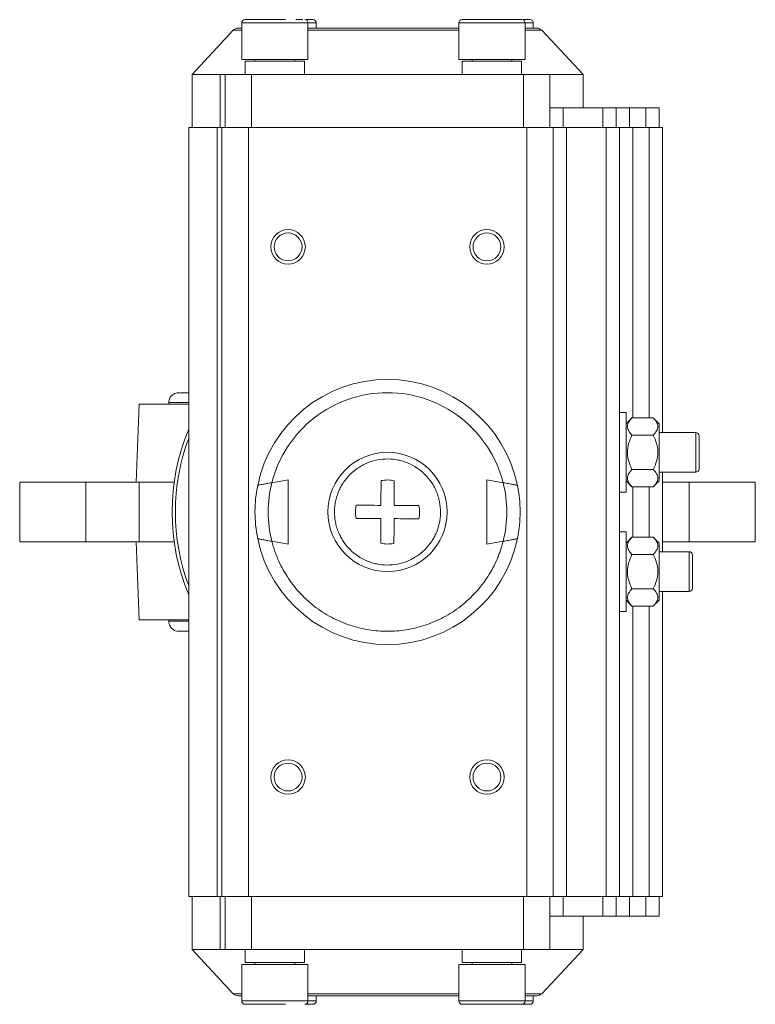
# Model space of a CAD drawing. Header units: millimetres. Extents: x 240 to 745, y 186 to 780.
# Tile 1 of 5: x 244 to 355, y 186 to 334. Entities that reach past the tile are written whole.
import ezdxf

# ---------------------------------------------------------------- set-up
doc = ezdxf.new("R2010")
doc.units = ezdxf.units.MM

msp = doc.modelspace()

# ---------------------------------------------------------------- linework, layer by layer
at = {"color": 7, "linetype": 'Continuous', "lineweight": 15}
for p, q in [((286.89, 334.36), (285.8, 334.36)), ((277.65, 333.86), (277.65, 328.36)), ((287.65, 328.36), (287.65, 333.86)), ((288.9, 333.08), (288.9, 333.86)), ((310.4, 333.86), (310.4, 328.36)), ((320.4, 328.36), (320.4, 333.86)), ((321.65, 333.08), (321.65, 333.86)), ((276.38, 332.76), (270.15, 326.08)), ((329.15, 326.08), (322.92, 332.76)), ((277.65, 328.36), (279.78, 328.36)), ((279.65, 328.36), (279.65, 328.08)), ((279.78, 328.36), (287.65, 328.36)), ((285.65, 328.08), (285.65, 328.36)), ((310.4, 328.36), (317.51, 328.36)), ((312.4, 328.36), (312.4, 328.08)), ((317.51, 328.36), (320.4, 328.36)), ((318.4, 328.08), (318.4, 328.36)), ((278.17, 328.08), (278.17, 326.08)), ((278.17, 328.08), (287.13, 328.08)), ((287.13, 326.08), (287.13, 328.08)), ((310.92, 328.08), (310.92, 326.08)), ((310.92, 328.08), (319.88, 328.08)), ((319.88, 326.08), (319.88, 328.08)), ((270.15, 326.08), (270.15, 318.08)), ((274.42, 326.08), (270.15, 326.08)), ((274.42, 318.08), (274.42, 326.08)), ((274.42, 326.08), (275.15, 326.08)), ((279.15, 326.08), (275.15, 326.08)), ((275.15, 326.08), (275.15, 318.08)), ((279.15, 318.08), (279.15, 326.08)), ((279.15, 326.08), (320.15, 326.08)), ((320.15, 326.08), (320.15, 318.08)), ((324.15, 326.08), (320.15, 326.08)), ((324.15, 318.08), (324.15, 326.08)), ((324.15, 326.08), (329.15, 326.08)), ((329.15, 321.08), (329.15, 326.08)), ((324.15, 321.08), (326.15, 321.08)), ((326.15, 321.08), (326.15, 318.08)), ((326.15, 321.08), (332.15, 321.08)), ((332.15, 321.08), (332.15, 318.08)), ((334.15, 321.08), (332.15, 321.08)), ((334.15, 318.08), (334.15, 321.08)), ((334.15, 321.08), (336.15, 321.08)), ((336.15, 321.08), (336.15, 318.08)), ((336.15, 321.08), (338.65, 321.08)), ((338.65, 321.08), (338.65, 318.08)), ((340.65, 321.08), (338.65, 321.08)), ((340.65, 318.08), (340.65, 321.08)), ((269.65, 318.08), (269.65, 202.08)), ((273.93, 318.08), (269.65, 318.08)), ((273.93, 202.08), (273.93, 318.08)), ((274.65, 318.08), (273.93, 318.08)), ((274.65, 202.08), (274.65, 318.08)), ((278.65, 318.08), (274.65, 318.08)), ((278.65, 202.08), (278.65, 318.08)), ((320.65, 318.08), (278.65, 318.08)), ((320.65, 202.08), (320.65, 318.08)), ((324.65, 318.08), (320.65, 318.08)), ((324.65, 202.08), (324.65, 318.08)), ((326.65, 318.08), (324.65, 318.08)), ((326.65, 318.08), (326.65, 202.08)), ((332.65, 318.08), (326.65, 318.08)), ((332.65, 202.08), (332.65, 318.08)), ((334.65, 318.08), (332.65, 318.08)), ((334.65, 202.08), (334.65, 318.08)), ((336.65, 318.08), (334.65, 318.08)), ((339.15, 318.08), (336.65, 318.08)), ((341.15, 318.08), (339.15, 318.08)), ((341.15, 272.08), (341.15, 318.08)), ((262.15, 276.33), (261.74, 264.58)), ((262.15, 276.33), (269.65, 276.33)), ((266.65, 276.58), (266.65, 276.33)), ((335.65, 275.08), (334.65, 275.08)), ((335.65, 275.08), (335.65, 263.08)), ((336.54, 274.27), (335.65, 273.38)), ((336.54, 274.27), (339.75, 274.27)), ((340.65, 273.38), (339.75, 274.27)), ((340.65, 273.38), (340.65, 264.78)), ((346.15, 272.08), (340.65, 272.08)), ((336.54, 271.67), (339.75, 271.67)), ((336.54, 266.48), (339.75, 266.48)), ((340.65, 266.08), (346.15, 266.08)), ((341.15, 254.08), (341.15, 266.08)), ((244.15, 264.58), (244.15, 255.58)), ((254.15, 264.58), (244.15, 264.58)), ((254.15, 264.58), (254.15, 255.58)), ((262.15, 264.58), (254.15, 264.58)), ((262.15, 264.58), (262.15, 255.58)), ((267.46, 264.58), (262.15, 264.58)), ((284.65, 264.93), (282.2, 264.5)), ((284.65, 264.93), (284.65, 255.22)), ((314.65, 264.93), (317.09, 264.5)), ((314.65, 255.22), (314.65, 264.93)), ((335.65, 264.78), (336.54, 263.88)), ((339.75, 263.88), (340.65, 264.78)), ((341.15, 264.58), (345.15, 264.58)), ((345.15, 255.58), (345.15, 264.58)), ((345.15, 264.58), (355.15, 264.58)), ((355.15, 255.58), (355.15, 264.58)), ((334.65, 263.08), (335.65, 263.08)), ((339.75, 263.88), (336.54, 263.88)), ((335.65, 257.08), (334.65, 257.08)), ((335.65, 257.08), (335.65, 245.08)), ((254.15, 255.58), (244.15, 255.58)), ((262.15, 255.58), (254.15, 255.58)), ((261.74, 255.58), (262.15, 243.83)), ((267.46, 255.58), (262.15, 255.58)), ((284.65, 255.22), (282.2, 255.65)), ((317.09, 255.65), (314.65, 255.22)), ((336.54, 256.27), (335.65, 255.38)), ((336.54, 256.27), (339.75, 256.27)), ((340.65, 255.38), (339.75, 256.27)), ((341.15, 255.58), (345.15, 255.58)), ((345.15, 255.58), (355.15, 255.58)), ((340.65, 255.38), (340.65, 246.78)), ((345.15, 254.08), (340.65, 254.08)), ((336.54, 253.67), (339.75, 253.67)), ((336.54, 248.48), (339.75, 248.48)), ((335.65, 246.78), (336.54, 245.88)), ((339.75, 245.88), (340.65, 246.78)), ((340.65, 248.08), (345.15, 248.08)), ((341.15, 202.08), (341.15, 248.08)), ((339.75, 245.88), (336.54, 245.88)), ((269.65, 243.83), (262.15, 243.83)), ((266.65, 243.83), (266.65, 243.58)), ((334.65, 245.08), (335.65, 245.08)), ((273.93, 202.08), (269.65, 202.08)), ((270.15, 202.08), (270.15, 194.08)), ((274.65, 202.08), (273.93, 202.08)), ((274.42, 194.08), (274.42, 202.08)), ((278.65, 202.08), (274.65, 202.08)), ((275.15, 194.08), (275.15, 202.08)), ((320.65, 202.08), (278.65, 202.08)), ((279.15, 194.08), (279.15, 202.08)), ((320.15, 202.08), (320.15, 194.08)), ((324.65, 202.08), (320.65, 202.08)), ((324.15, 194.08), (324.15, 202.08)), ((326.65, 202.08), (324.65, 202.08)), ((326.15, 202.08), (326.15, 199.08)), ((332.65, 202.08), (326.65, 202.08)), ((332.15, 199.08), (332.15, 202.08)), ((334.65, 202.08), (332.65, 202.08)), ((334.15, 199.08), (334.15, 202.08)), ((336.65, 202.08), (334.65, 202.08)), ((336.15, 202.08), (336.15, 199.08)), ((339.15, 202.08), (336.65, 202.08)), ((338.65, 199.08), (338.65, 202.08)), ((341.15, 202.08), (339.15, 202.08)), ((340.65, 199.08), (340.65, 202.08)), ((326.15, 199.08), (324.15, 199.08)), ((326.15, 199.08), (332.15, 199.08)), ((329.15, 194.08), (329.15, 199.08)), ((332.15, 199.08), (334.15, 199.08)), ((336.15, 199.08), (334.15, 199.08)), ((336.15, 199.08), (338.65, 199.08)), ((338.65, 199.08), (340.65, 199.08)), ((270.15, 194.08), (276.38, 187.39)), ((270.15, 194.08), (274.42, 194.08)), ((275.15, 194.08), (274.42, 194.08)), ((275.15, 194.08), (279.15, 194.08)), ((278.17, 194.08), (278.17, 192.08)), ((279.15, 194.08), (320.15, 194.08)), ((287.13, 192.08), (287.13, 194.08)), ((310.92, 194.08), (310.92, 192.08)), ((319.88, 192.08), (319.88, 194.08)), ((320.15, 194.08), (324.15, 194.08)), ((322.92, 187.39), (329.15, 194.08)), ((329.15, 194.08), (324.15, 194.08)), ((277.65, 191.8), (277.65, 186.3)), ((287.65, 191.8), (277.65, 191.8)), ((278.17, 192.08), (287.13, 192.08)), ((279.65, 192.08), (279.65, 191.8)), ((285.65, 191.8), (285.65, 192.08)), ((287.65, 186.3), (287.65, 191.8)), ((310.4, 191.8), (310.4, 186.3)), ((320.4, 191.8), (310.4, 191.8)), ((310.92, 192.08), (319.88, 192.08)), ((312.4, 192.08), (312.4, 191.8)), ((318.4, 191.8), (318.4, 192.08)), ((320.4, 186.3), (320.4, 191.8)), ((288.9, 186.3), (288.9, 187.08)), ((312.15, 185.8), (312.16, 185.8)), ((321.65, 186.3), (321.65, 187.08))]:
    msp.add_line(p, q, dxfattribs=at)
at = {"color": 8, "linetype": 'Continuous', "lineweight": 15}
for p, q in [((279.78, 333.86), (277.65, 333.86)), ((287.65, 333.86), (279.78, 333.86)), ((288.9, 333.86), (287.65, 333.86)), ((317.51, 333.86), (310.4, 333.86)), ((320.4, 333.86), (317.51, 333.86)), ((321.65, 333.86), (320.4, 333.86)), ((277.65, 332.76), (276.38, 332.76)), ((310.4, 332.76), (287.65, 332.76)), ((322.92, 332.76), (320.4, 332.76)), ((336.65, 318.08), (336.65, 274.27)), ((339.15, 318.08), (339.15, 274.27)), ((266.65, 276.58), (269.65, 276.58)), ((346.15, 269.1), (346.15, 272.08)), ((346.15, 266.08), (346.15, 269.1)), ((336.65, 263.88), (336.65, 256.27)), ((339.15, 263.88), (339.15, 256.27)), ((345.15, 254.07), (345.15, 254.08)), ((345.15, 248.08), (345.15, 254.07)), ((336.65, 245.88), (336.65, 202.08)), ((339.15, 245.88), (339.15, 202.08)), ((269.65, 243.58), (266.65, 243.58)), ((276.38, 187.39), (277.65, 187.39)), ((287.65, 187.39), (299.65, 187.39)), ((299.65, 187.39), (310.4, 187.39)), ((320.4, 187.39), (322.92, 187.39)), ((277.65, 186.3), (287.65, 186.3)), ((287.65, 186.3), (288.9, 186.3)), ((310.4, 186.3), (320.4, 186.3)), ((320.4, 186.3), (321.65, 186.3))]:
    msp.add_line(p, q, dxfattribs=at)
at = {"color": 7, "linetype": 'Continuous', "lineweight": 15, "flags": 128}
for points in [[(294.93, 261.1), (295.37, 261.1), (295.83, 261.1), (296.29, 261.09), (296.75, 261.09), (297.22, 261.09), (297.7, 261.09), (298.17, 261.08), (298.65, 261.08)], [(300.65, 261.07), (301.13, 261.07), (301.61, 261.06), (302.08, 261.06), (302.55, 261.06), (303.02, 261.06), (303.48, 261.05), (303.93, 261.05), (304.38, 261.05)], [(298.64, 259.08), (298.16, 259.08), (297.69, 259.09), (297.21, 259.09), (296.74, 259.09), (296.28, 259.09), (295.82, 259.1), (295.36, 259.1), (294.92, 259.1)], [(304.37, 259.05), (303.92, 259.05), (303.47, 259.05), (303.01, 259.06), (302.54, 259.06), (302.07, 259.06), (301.6, 259.06), (301.12, 259.07), (300.64, 259.07)]]:
    msp.add_lwpolyline(points, dxfattribs=at)
at = {"color": 7, "linetype": 'Continuous', "lineweight": 15}
for centre, radius in [((284.65, 300.08), 2.6), ((284.65, 300.08), 2.1), ((314.65, 300.08), 2.6), ((314.65, 300.08), 2.1), ((299.65, 260.08), 9), ((284.65, 220.08), 2.6), ((284.65, 220.08), 2.1), ((314.65, 220.08), 2.6), ((314.65, 220.08), 2.1)]:
    msp.add_circle(centre, radius, dxfattribs=at)
for centre, radius, start, end in [((278.15, 333.86), 0.5, 90, 180), ((287.15, 333.86), 0.5, 0, 90), ((288.4, 333.86), 0.5, 0, 90), ((310.9, 333.86), 0.5, 90, 180), ((319.9, 333.86), 0.5, 0, 90), ((321.15, 333.86), 0.5, 0, 90), ((277.11, 332.08), 1, 90, 137), ((322.18, 332.08), 1, 43, 90), ((299.65, 260.08), 20, 11.5632, 168.4368), ((299.65, 260.08), 32.5, 157.3801, 202.6199), ((346.15, 271.58), 0.5, 0, 90), ((299.65, 260.08), 32, 159.6359, 200.3641), ((346.15, 266.58), 0.5, 270, 0), ((299.65, 260.08), 20, 168.4368, 191.5632), ((299.65, 260.08), 20, 348.4368, 11.5632), ((299.65, 260.08), 20, 191.5632, 348.4368), ((345.15, 253.58), 0.5, 0, 90), ((345.15, 248.58), 0.5, 270, 0), ((277.11, 188.08), 1, 223, 270), ((322.18, 188.08), 1, 270, 317), ((278.15, 186.3), 0.5, 180, 270), ((287.15, 186.3), 0.5, 270, 0), ((288.4, 186.3), 0.5, 270, 0), ((310.9, 186.3), 0.5, 180, 270), ((319.9, 186.3), 0.5, 270, 0), ((321.15, 186.3), 0.5, 270, 0)]:
    msp.add_arc(centre, radius, start, end, dxfattribs=at)
for points, knots in [([(280.07, 334.36), (279.64, 334.36), (278.98, 334.36), (278.44, 334.36), (278.19, 334.36), (278.17, 334.36), (278.16, 334.36)], [0, 0, 0, 0, 0.391321, 0.601977, 0.817102, 1, 1, 1, 1]), ([(279.82, 334.36), (279.82, 334.36), (279.49, 334.36), (279.38, 334.36), (279.41, 334.36), (279.42, 334.36)], [0, 0, 0, 0, 0.002428, 0.862183, 1, 1, 1, 1]), ([(284.28, 334.36), (284.21, 334.36), (284.07, 334.36), (283.86, 334.36), (283.65, 334.36), (283.43, 334.36), (283.21, 334.36), (282.99, 334.36), (282.77, 334.36), (282.55, 334.36), (282.33, 334.36), (282.11, 334.36), (281.89, 334.36), (281.68, 334.36), (281.46, 334.36), (281.25, 334.36), (281.04, 334.36), (280.84, 334.36), (280.64, 334.36), (280.44, 334.36), (280.25, 334.36), (280.13, 334.36), (280.07, 334.36)], [0, 0, 0, 0, 0.050001, 0.100003, 0.150004, 0.200005, 0.250006, 0.300007, 0.350008, 0.400008, 0.450009, 0.500009, 0.550009, 0.600009, 0.650008, 0.700008, 0.750007, 0.800006, 0.850005, 0.900004, 0.950002, 1, 1, 1, 1]), ([(288.38, 334.36), (288.38, 334.36), (288.38, 334.36), (288.15, 334.36), (287.82, 334.36), (287.51, 334.36), (287.39, 334.36)], [0, 0, 0, 0, 0.209705, 0.514671, 0.819636, 1, 1, 1, 1]), ([(317.3, 334.36), (316.76, 334.36), (315.93, 334.36), (314.75, 334.36), (313.85, 334.36), (313.01, 334.36), (312.08, 334.36), (311.24, 334.36), (310.87, 334.36), (310.91, 334.36), (310.91, 334.36)], [0, 0, 0, 0, 0.187392, 0.288268, 0.391284, 0.494301, 0.595178, 0.78257, 0.969962, 1, 1, 1, 1]), ([(319.88, 334.36), (319.88, 334.36), (319.87, 334.36), (319.65, 334.36), (319.25, 334.36), (318.54, 334.36), (317.79, 334.36), (317.3, 334.36)], [0, 0, 0, 0, 0.125346, 0.307631, 0.489916, 0.668415, 1, 1, 1, 1]), ([(321.14, 334.36), (321.11, 334.36), (321.03, 334.36), (320.68, 334.36), (320.19, 334.36), (320.12, 334.36)], [0, 0, 0, 0, 0.313781, 0.896678, 1, 1, 1, 1]), ([(277.65, 333.08), (277.51, 333.08), (277.17, 333.08), (277.13, 333.08), (277.11, 333.08)], [0, 0, 0, 0, 0.4231799, 1, 1, 1, 1]), ([(299.65, 333.08), (298.73, 333.08), (296.87, 333.08), (294.08, 333.08), (291.53, 333.08), (289.37, 333.08), (288.19, 333.08), (287.65, 333.08)], [0, 0, 0, 0, 0.217026, 0.440744, 0.670791, 0.8506, 1, 1, 1, 1]), ([(310.4, 333.08), (310.27, 333.08), (309.49, 333.08), (307.76, 333.08), (305.22, 333.08), (302.42, 333.08), (300.56, 333.08), (299.65, 333.08)], [0, 0, 0, 0, 0.039377, 0.242481, 0.50223, 0.754894, 1, 1, 1, 1]), ([(322.18, 333.08), (322.15, 333.08), (322.09, 333.08), (321.53, 333.08), (320.94, 333.08), (320.47, 333.08), (320.4, 333.08)], [0, 0, 0, 0, 0.305565, 0.620633, 0.944573, 1, 1, 1, 1]), ([(266.65, 276.58), (266.65, 276.73), (266.67, 276.91), (266.81, 277.28), (266.92, 277.48), (267.26, 277.81), (267.49, 277.95), (267.99, 278.09), (268.26, 278.09), (268.5, 278.03)], [0, 0, 0, 0, 0.25, 0.25, 0.5, 0.5, 0.75, 0.75, 1, 1, 1, 1]), ([(269.65, 278.07), (269.28, 278.07), (268.56, 278.06), (268.5, 278.05), (268.48, 278.05)], [0, 0, 0, 0, 0.516143, 1, 1, 1, 1]), ([(282.2, 264.5), (283.18, 268.38), (285.43, 271.82), (291.75, 276.74), (295.64, 278.08), (303.65, 278.08), (307.54, 276.74), (313.86, 271.82), (316.11, 268.38), (317.09, 264.5)], [0, 0, 0, 0, 0.25, 0.25, 0.5, 0.5, 0.75, 0.75, 1, 1, 1, 1]), ([(336.54, 271.67), (336.34, 271.88), (336.17, 272.08), (335.98, 272.41), (335.93, 272.52), (335.87, 272.74), (335.85, 272.85), (335.85, 273.19), (335.91, 273.42), (336.16, 273.86), (336.34, 274.07), (336.54, 274.27)], [0, 0, 0, 0, 0.25, 0.25, 0.375, 0.375, 0.5, 0.5, 0.75, 0.75, 1, 1, 1, 1]), ([(339.75, 274.27), (339.95, 274.07), (340.13, 273.86), (340.31, 273.54), (340.36, 273.43), (340.43, 273.21), (340.45, 273.09), (340.45, 272.75), (340.38, 272.53), (340.13, 272.09), (339.95, 271.88), (339.75, 271.67)], [0, 0, 0, 0, 0.25, 0.25, 0.375, 0.375, 0.5, 0.5, 0.75, 0.75, 1, 1, 1, 1]), ([(336.54, 266.48), (336.34, 266.88), (336.17, 267.3), (335.98, 267.94), (335.93, 268.16), (335.87, 268.61), (335.85, 268.84), (335.85, 269.52), (335.91, 269.97), (336.16, 270.84), (336.34, 271.26), (336.54, 271.67)], [0, 0, 0, 0, 0.25, 0.25, 0.375, 0.375, 0.5, 0.5, 0.75, 0.75, 1, 1, 1, 1]), ([(339.75, 271.67), (339.95, 271.27), (340.13, 270.85), (340.31, 270.21), (340.36, 269.99), (340.43, 269.54), (340.45, 269.31), (340.45, 268.63), (340.38, 268.19), (340.13, 267.31), (339.95, 266.89), (339.75, 266.48)], [0, 0, 0, 0, 0.25, 0.25, 0.375, 0.375, 0.5, 0.5, 0.75, 0.75, 1, 1, 1, 1]), ([(346.65, 269.1), (346.65, 269.41), (346.65, 269.89), (346.65, 270.47), (346.65, 270.87), (346.65, 271.19), (346.65, 271.49), (346.65, 271.54), (346.65, 271.57)], [0, 0, 0, 0, 0.240673, 0.371688, 0.502568, 0.633583, 0.764463, 1, 1, 1, 1]), ([(346.65, 269.1), (346.65, 269.04), (346.65, 268.94), (346.65, 268.78), (346.65, 268.63), (346.65, 268.47), (346.65, 268.32), (346.65, 268.06), (346.65, 267.71), (346.65, 267.31), (346.65, 266.98), (346.65, 266.77), (346.65, 266.65), (346.65, 266.59), (346.65, 266.58), (346.65, 266.58)], [0, 0, 0, 0, 0.040318, 0.08031, 0.120134, 0.15995, 0.199919, 0.240198, 0.370059, 0.500057, 0.629918, 0.759916, 0.840098, 0.919699, 1, 1, 1, 1]), ([(299.69, 268.08), (300.22, 268.07), (300.74, 268.02), (301.51, 267.86), (301.76, 267.8), (302.26, 267.64), (302.51, 267.55), (303.24, 267.24), (303.69, 267), (304.56, 266.41), (304.97, 266.07), (305.7, 265.33), (306.03, 264.92), (306.47, 264.27), (306.6, 264.04), (306.85, 263.57), (307.07, 263.1), (307.24, 262.61), (307.39, 262.11), (307.45, 261.85), (307.6, 261.08), (307.65, 260.56), (307.65, 259.77), (307.63, 259.51), (307.58, 258.99), (307.54, 258.73), (307.38, 257.96), (307.23, 257.46), (306.92, 256.74), (306.81, 256.5), (306.56, 256.03), (306.42, 255.81), (305.98, 255.16), (305.65, 254.76), (304.9, 254.02), (304.49, 253.69), (303.84, 253.26), (303.62, 253.12), (303.15, 252.88), (302.91, 252.77), (302.18, 252.47), (301.68, 252.32), (300.66, 252.12), (300.13, 252.07), (299.07, 252.08), (298.55, 252.13), (297.79, 252.29), (297.53, 252.35), (297.03, 252.51), (296.78, 252.6), (296.06, 252.91), (295.6, 253.15), (294.73, 253.74), (294.32, 254.08), (293.59, 254.82), (293.26, 255.23), (292.83, 255.89), (292.69, 256.11), (292.45, 256.58), (292.23, 257.05), (292.05, 257.54), (291.9, 258.04), (291.84, 258.3), (291.69, 259.08), (291.64, 259.59), (291.65, 260.38), (291.66, 260.64), (291.72, 261.16), (291.76, 261.42), (291.91, 262.19), (292.07, 262.69), (292.37, 263.41), (292.49, 263.65), (292.74, 264.12), (292.87, 264.34), (293.31, 264.99), (293.64, 265.39), (294.39, 266.13), (294.8, 266.46), (295.45, 266.89), (295.68, 267.03), (296.14, 267.27), (296.38, 267.38), (297.11, 267.68), (297.61, 267.83), (298.64, 268.03), (299.16, 268.08), (299.69, 268.08)], [0, 0, 0, 0, 0.03125, 0.03125, 0.046875, 0.046875, 0.0625, 0.0625, 0.09375, 0.09375, 0.125, 0.125, 0.15625, 0.15625, 0.171875, 0.171875, 0.1875, 0.203125, 0.203125, 0.21875, 0.21875, 0.25, 0.25, 0.265625, 0.265625, 0.28125, 0.28125, 0.3125, 0.3125, 0.328125, 0.328125, 0.34375, 0.34375, 0.375, 0.375, 0.40625, 0.40625, 0.421875, 0.421875, 0.4375, 0.4375, 0.46875, 0.46875, 0.5, 0.5, 0.53125, 0.53125, 0.546875, 0.546875, 0.5625, 0.5625, 0.59375, 0.59375, 0.625, 0.625, 0.65625, 0.65625, 0.671875, 0.671875, 0.6875, 0.703125, 0.703125, 0.71875, 0.71875, 0.75, 0.75, 0.765625, 0.765625, 0.78125, 0.78125, 0.8125, 0.8125, 0.828125, 0.828125, 0.84375, 0.84375, 0.875, 0.875, 0.90625, 0.90625, 0.921875, 0.921875, 0.9375, 0.9375, 0.96875, 0.96875, 1, 1, 1, 1]), ([(336.54, 263.88), (336.34, 264.08), (336.17, 264.29), (335.98, 264.61), (335.93, 264.72), (335.87, 264.94), (335.85, 265.06), (335.85, 265.4), (335.91, 265.62), (336.16, 266.06), (336.34, 266.27), (336.54, 266.48)], [0, 0, 0, 0, 0.25, 0.25, 0.375, 0.375, 0.5, 0.5, 0.75, 0.75, 1, 1, 1, 1]), ([(339.75, 266.48), (339.95, 266.27), (340.13, 266.07), (340.31, 265.74), (340.36, 265.63), (340.43, 265.41), (340.45, 265.3), (340.45, 264.96), (340.38, 264.73), (340.13, 264.29), (339.95, 264.08), (339.75, 263.88)], [0, 0, 0, 0, 0.25, 0.25, 0.375, 0.375, 0.5, 0.5, 0.75, 0.75, 1, 1, 1, 1]), ([(282.2, 264.5), (281.93, 264.45), (281.66, 264.4), (281.28, 264.33), (281.16, 264.31), (280.93, 264.27), (280.82, 264.25), (280.61, 264.21), (280.52, 264.19), (280.36, 264.16), (280.29, 264.14), (280.17, 264.12), (280.13, 264.11), (280.07, 264.09), (280.05, 264.09), (280.05, 264.08)], [0, 0, 0, 0, 0.25, 0.25, 0.375, 0.375, 0.5, 0.5, 0.625, 0.625, 0.75, 0.75, 0.875, 0.875, 1, 1, 1, 1]), ([(282.2, 264.5), (281.93, 264.45), (281.66, 264.4), (281.28, 264.33), (281.16, 264.31), (280.93, 264.27), (280.82, 264.25), (280.61, 264.21), (280.52, 264.19), (280.36, 264.16), (280.29, 264.14), (280.17, 264.12), (280.13, 264.11), (280.07, 264.09), (280.05, 264.09), (280.05, 264.08)], [0, 0, 0, 0, 0.25, 0.25, 0.375, 0.375, 0.5, 0.5, 0.625, 0.625, 0.75, 0.75, 0.875, 0.875, 1, 1, 1, 1]), ([(317.09, 264.5), (317.37, 264.45), (317.63, 264.4), (318.01, 264.33), (318.14, 264.31), (318.37, 264.27), (318.48, 264.25), (318.68, 264.21), (318.77, 264.19), (318.93, 264.16), (319.01, 264.14), (319.12, 264.12), (319.16, 264.11), (319.22, 264.09), (319.24, 264.09), (319.24, 264.08)], [0, 0, 0, 0, 0.25, 0.25, 0.375, 0.375, 0.5, 0.5, 0.625, 0.625, 0.75, 0.75, 0.875, 0.875, 1, 1, 1, 1]), ([(319.24, 264.08), (319.24, 264.09), (319.22, 264.09), (319.17, 264.11), (319.12, 264.12), (318.95, 264.15), (318.78, 264.19), (318.48, 264.25), (318.37, 264.27), (318.14, 264.31), (318.02, 264.33), (317.76, 264.38), (317.63, 264.4), (317.37, 264.45), (317.23, 264.47), (317.09, 264.5)], [0, 0, 0, 0, 0.125, 0.125, 0.25, 0.25, 0.5, 0.5, 0.625, 0.625, 0.75, 0.75, 0.875, 0.875, 1, 1, 1, 1]), ([(294.92, 259.1), (294.85, 259.43), (294.81, 259.77), (294.82, 260.43), (294.85, 260.77), (294.93, 261.1)], [0, 0, 0, 0, 0.5, 0.5, 1, 1, 1, 1]), ([(304.38, 261.05), (304.45, 260.72), (304.48, 260.38), (304.48, 259.72), (304.44, 259.38), (304.37, 259.05)], [0, 0, 0, 0, 0.5, 0.5, 1, 1, 1, 1]), ([(282.2, 255.65), (281.93, 255.7), (281.66, 255.75), (281.28, 255.82), (281.16, 255.84), (280.93, 255.88), (280.82, 255.9), (280.61, 255.94), (280.52, 255.96), (280.36, 255.99), (280.29, 256.01), (280.17, 256.03), (280.13, 256.04), (280.07, 256.06), (280.05, 256.06), (280.05, 256.07)], [0, 0, 0, 0, 0.25, 0.25, 0.375, 0.375, 0.5, 0.5, 0.625, 0.625, 0.75, 0.75, 0.875, 0.875, 1, 1, 1, 1]), ([(280.05, 256.07), (280.05, 256.06), (280.07, 256.06), (280.13, 256.04), (280.17, 256.03), (280.34, 256), (280.51, 255.96), (280.81, 255.9), (280.92, 255.88), (281.16, 255.84), (281.28, 255.82), (281.53, 255.77), (281.66, 255.75), (281.93, 255.7), (282.06, 255.68), (282.2, 255.65)], [0, 0, 0, 0, 0.125, 0.125, 0.25, 0.25, 0.5, 0.5, 0.625, 0.625, 0.75, 0.75, 0.875, 0.875, 1, 1, 1, 1]), ([(282.2, 255.65), (282.23, 255.52), (282.3, 255.26), (282.41, 254.87), (282.53, 254.49), (282.66, 254.1), (282.8, 253.72), (282.95, 253.35), (283.24, 252.64), (283.73, 251.63), (284.48, 250.35), (285.34, 249.11), (286.65, 247.55), (288.54, 245.8), (291.12, 244.12), (293.91, 242.93), (296.77, 242.23), (299.65, 242), (302.52, 242.23), (305.39, 242.93), (308.17, 244.12), (310.75, 245.8), (312.64, 247.55), (313.95, 249.11), (314.81, 250.34), (315.57, 251.63), (316.09, 252.73), (316.46, 253.63), (316.7, 254.29), (316.91, 254.97), (317.03, 255.42), (317.09, 255.65)], [0, 0, 0, 0, 0.008517, 0.017024, 0.025523, 0.03402, 0.042519, 0.051023, 0.059538, 0.090548, 0.121568, 0.153473, 0.185389, 0.250085, 0.314782, 0.378546, 0.440523, 0.500001, 0.559479, 0.621457, 0.685221, 0.749917, 0.814613, 0.846518, 0.878434, 0.909444, 0.940464, 0.955354, 0.970224, 0.985098, 1, 1, 1, 1]), ([(319.24, 256.07), (319.24, 256.06), (319.22, 256.06), (319.17, 256.04), (319.12, 256.03), (318.95, 256), (318.78, 255.96), (318.48, 255.9), (318.37, 255.88), (318.14, 255.84), (318.02, 255.82), (317.76, 255.77), (317.63, 255.75), (317.37, 255.7), (317.23, 255.68), (317.09, 255.65)], [0, 0, 0, 0, 0.125, 0.125, 0.25, 0.25, 0.5, 0.5, 0.625, 0.625, 0.75, 0.75, 0.875, 0.875, 1, 1, 1, 1]), ([(317.09, 255.65), (317.37, 255.7), (317.63, 255.75), (318.01, 255.82), (318.14, 255.84), (318.37, 255.88), (318.48, 255.9), (318.68, 255.94), (318.77, 255.96), (318.93, 255.99), (319.01, 256.01), (319.12, 256.03), (319.16, 256.04), (319.22, 256.06), (319.24, 256.06), (319.24, 256.07)], [0, 0, 0, 0, 0.25, 0.25, 0.375, 0.375, 0.5, 0.5, 0.625, 0.625, 0.75, 0.75, 0.875, 0.875, 1, 1, 1, 1]), ([(336.54, 253.67), (336.34, 253.88), (336.17, 254.08), (335.98, 254.41), (335.93, 254.52), (335.87, 254.74), (335.85, 254.85), (335.85, 255.19), (335.91, 255.42), (336.16, 255.86), (336.34, 256.07), (336.54, 256.27)], [0, 0, 0, 0, 0.25, 0.25, 0.375, 0.375, 0.5, 0.5, 0.75, 0.75, 1, 1, 1, 1]), ([(339.75, 256.27), (339.95, 256.07), (340.13, 255.86), (340.31, 255.54), (340.36, 255.43), (340.43, 255.21), (340.45, 255.09), (340.45, 254.75), (340.38, 254.53), (340.13, 254.09), (339.95, 253.88), (339.75, 253.67)], [0, 0, 0, 0, 0.25, 0.25, 0.375, 0.375, 0.5, 0.5, 0.75, 0.75, 1, 1, 1, 1]), ([(336.54, 248.48), (336.34, 248.88), (336.17, 249.3), (335.98, 249.94), (335.93, 250.16), (335.87, 250.61), (335.85, 250.84), (335.85, 251.52), (335.91, 251.97), (336.16, 252.84), (336.34, 253.26), (336.54, 253.67)], [0, 0, 0, 0, 0.25, 0.25, 0.375, 0.375, 0.5, 0.5, 0.75, 0.75, 1, 1, 1, 1]), ([(339.75, 253.67), (339.95, 253.27), (340.13, 252.85), (340.31, 252.21), (340.36, 251.99), (340.43, 251.54), (340.45, 251.31), (340.45, 250.63), (340.38, 250.19), (340.13, 249.31), (339.95, 248.89), (339.75, 248.48)], [0, 0, 0, 0, 0.25, 0.25, 0.375, 0.375, 0.5, 0.5, 0.75, 0.75, 1, 1, 1, 1]), ([(345.65, 253.57), (345.65, 253.51), (345.65, 253.42), (345.65, 253.06), (345.65, 252.71), (345.65, 252.28), (345.65, 251.68), (345.65, 250.87), (345.65, 250.08), (345.65, 249.53), (345.65, 249.16), (345.65, 248.87), (345.65, 248.63), (345.65, 248.61), (345.65, 248.61)], [0, 0, 0, 0, 0.12288, 0.189702, 0.256594, 0.323416, 0.390308, 0.513188, 0.636067, 0.702889, 0.76978, 0.836603, 0.903496, 1, 1, 1, 1]), ([(336.54, 245.88), (336.34, 246.08), (336.17, 246.29), (335.98, 246.61), (335.93, 246.72), (335.87, 246.94), (335.85, 247.06), (335.85, 247.4), (335.91, 247.62), (336.16, 248.06), (336.34, 248.27), (336.54, 248.48)], [0, 0, 0, 0, 0.25, 0.25, 0.375, 0.375, 0.5, 0.5, 0.75, 0.75, 1, 1, 1, 1]), ([(339.75, 248.48), (339.95, 248.27), (340.13, 248.07), (340.31, 247.74), (340.36, 247.63), (340.43, 247.41), (340.45, 247.3), (340.45, 246.96), (340.38, 246.73), (340.13, 246.29), (339.95, 246.08), (339.75, 245.88)], [0, 0, 0, 0, 0.25, 0.25, 0.375, 0.375, 0.5, 0.5, 0.75, 0.75, 1, 1, 1, 1]), ([(266.65, 243.58), (266.66, 243.46), (266.67, 243.2), (266.85, 242.76), (267.23, 242.34), (267.81, 242.05), (268.24, 242.1), (268.44, 242.12)], [0, 0, 0, 0, 0.1357281, 0.2952481, 0.5232101, 0.7731642, 1, 1, 1, 1]), ([(268.48, 242.1), (268.5, 242.09), (268.55, 242.08), (269.03, 242.08), (269.56, 242.08), (269.65, 242.08)], [0, 0, 0, 0, 0.4079699, 0.9010069, 1, 1, 1, 1]), ([(277.11, 187.08), (277.13, 187.08), (277.17, 187.08), (277.51, 187.08), (277.65, 187.08)], [0, 0, 0, 0, 0.576835, 1, 1, 1, 1]), ([(280.07, 185.8), (280.08, 185.8), (280.2, 185.8), (280.44, 185.8), (280.79, 185.8), (281.16, 185.8), (281.55, 185.8), (281.94, 185.8), (282.33, 185.8), (282.73, 185.8), (283.13, 185.8), (283.52, 185.8), (283.91, 185.8), (284.16, 185.8), (284.28, 185.8)], [0, 0, 0, 0, 0.009831, 0.099843, 0.189856, 0.279869, 0.369884, 0.459899, 0.549914, 0.639931, 0.729947, 0.819964, 0.909982, 1, 1, 1, 1]), ([(287.39, 185.8), (287.51, 185.8), (287.82, 185.8), (288.15, 185.8), (288.38, 185.8), (288.38, 185.8), (288.38, 185.8)], [0, 0, 0, 0, 0.18036, 0.485327, 0.790299, 1, 1, 1, 1]), ([(287.65, 187.08), (288.19, 187.08), (289.37, 187.08), (291.53, 187.08), (294.08, 187.08), (296.87, 187.08), (298.73, 187.08), (299.65, 187.08)], [0, 0, 0, 0, 0.149402, 0.329211, 0.559257, 0.782975, 1, 1, 1, 1]), ([(299.65, 187.08), (300.56, 187.08), (302.42, 187.08), (305.22, 187.08), (307.76, 187.08), (309.49, 187.08), (310.27, 187.08), (310.4, 187.08)], [0, 0, 0, 0, 0.245106, 0.497769, 0.757518, 0.960622, 1, 1, 1, 1]), ([(310.91, 185.8), (310.91, 185.8), (310.87, 185.8), (311.24, 185.8), (312.08, 185.8), (313.01, 185.8), (313.85, 185.8), (314.75, 185.8), (315.93, 185.8), (316.76, 185.8), (317.3, 185.8)], [0, 0, 0, 0, 0.03004, 0.217432, 0.404823, 0.505699, 0.608716, 0.711732, 0.812609, 1, 1, 1, 1]), ([(317.3, 185.8), (317.79, 185.8), (318.54, 185.8), (319.25, 185.8), (319.65, 185.8), (319.87, 185.8), (319.88, 185.8), (319.88, 185.8)], [0, 0, 0, 0, 0.331585, 0.510082, 0.692369, 0.874654, 1, 1, 1, 1]), ([(320.12, 185.8), (320.19, 185.8), (320.68, 185.8), (321.03, 185.8), (321.11, 185.8), (321.14, 185.8)], [0, 0, 0, 0, 0.103329, 0.686222, 1, 1, 1, 1]), ([(320.4, 187.08), (320.47, 187.08), (320.94, 187.08), (321.53, 187.08), (322.09, 187.08), (322.15, 187.08), (322.18, 187.08)], [0, 0, 0, 0, 0.055424, 0.379365, 0.694434, 1, 1, 1, 1])]:
    msp.add_open_spline(points, degree=3, knots=knots, dxfattribs=at)
for points in [[(282.2, 255.65), (281.46, 258.56), (281.46, 261.6), (282.2, 264.5)], [(298.65, 261.08), (298.66, 262.37), (298.67, 263.61), (298.67, 264.81)], [(298.67, 264.81), (299.33, 264.94), (300.02, 264.94), (300.67, 264.8)], [(300.67, 264.8), (300.67, 263.6), (300.66, 262.36), (300.65, 261.07)], [(317.09, 264.5), (317.83, 261.6), (317.83, 258.56), (317.09, 255.65)], [(298.62, 255.36), (298.63, 256.55), (298.63, 257.79), (298.64, 259.08)], [(300.64, 259.07), (300.63, 257.78), (300.63, 256.54), (300.62, 255.34)], [(300.62, 255.34), (299.96, 255.21), (299.28, 255.21), (298.62, 255.36)], [(278.15, 185.8), (278.1, 185.8), (278.82, 185.8), (280.07, 185.8)]]:
    msp.add_open_spline(points, degree=3, dxfattribs=at)

doc.saveas('drawing.dxf')
